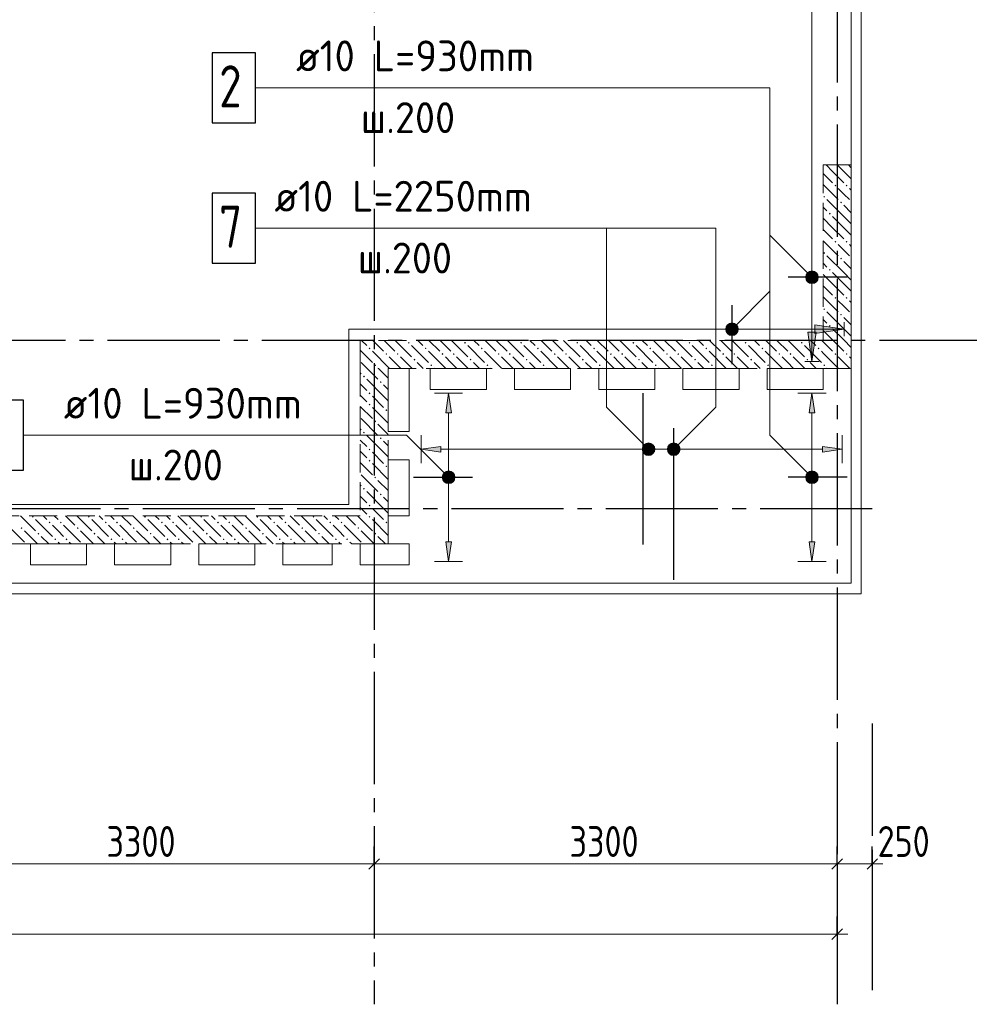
# Model space of a CAD drawing. Header units: millimetres. Extents: x 0 to 43617, y 0 to 59400.
# Tile 13 of 45: x 27148 to 33915, y 7100 to 14115. Entities that reach past the tile are written whole.
import ezdxf

# ---------------------------------------------------------------- set-up
doc = ezdxf.new("R2010")
doc.units = ezdxf.units.MM
doc.linetypes.add('______2', pattern=[270, 200, -70])
doc.linetypes.add('______5', pattern=[1100, 800, -100, 100, -100])
for name, color, linetype, lineweight in [('Standard', 7, 'Continuous', 25), ('Обрамление П-обр. равн.', 7, 'Continuous', 25), ('Оси', 40, '______5', 18), ('Позиционная метка линия выноска', 7, 'Continuous', 13), ('Позиционная метка номер позиции', 7, 'Continuous', 13)]:
    doc.layers.add(name, color=color, linetype=linetype, lineweight=lineweight)
doc.layers.add('ЖБ Перекрытие верхний уровень', color=7, linetype='Continuous', lineweight=25, true_color=0xe0e0ff)
doc.layers.add('ЖБ Стена верхний уровень', color=7, linetype='Continuous', lineweight=25, true_color=0x006e00)
doc.styles.add('GOST 2.304-81', font='txt')
doc.styles.add('ISOCPEUR', font='txt')

msp = doc.modelspace()

# ---------------------------------------------------------------- hatches: boundary and pattern name
at = {"layer": 'ЖБ Стена верхний уровень', "linetype": 'Continuous', "lineweight": 18, "transparency": 33554687}
for points in [[(32954.4, 12933.1), (32960.9, 12939.6), (32967.4, 12933.1), (32960.9, 12926.6)], [(33034.4, 12933.1), (33040.9, 12939.6), (33047.4, 12933.1), (33040.9, 12926.6)], [(32874.5, 12853.1), (32881, 12859.6), (32887.5, 12853.1), (32881, 12846.6)], [(32994.5, 12813.1), (33001, 12819.6), (33007.5, 12813.1), (33001, 12806.6)], [(32914.5, 12733.1), (32921, 12739.6), (32927.4, 12733.1), (32921, 12726.6)], [(32954.4, 12533.1), (32960.9, 12539.6), (32967.4, 12533.1), (32960.9, 12526.6)], [(33034.4, 12533.1), (33040.9, 12539.6), (33047.4, 12533.1), (33040.9, 12526.6)], [(32874.5, 12453.1), (32881, 12459.6), (32887.5, 12453.1), (32881, 12446.6)], [(32994.5, 12413.1), (33001, 12419.6), (33007.5, 12413.1), (33001, 12406.6)], [(32914.5, 12333.1), (32921, 12339.6), (32927.4, 12333.1), (32921, 12326.6)], [(32954.4, 12133.1), (32960.9, 12139.6), (32967.4, 12133.1), (32960.9, 12126.6)], [(33034.4, 12133.1), (33040.9, 12139.6), (33047.4, 12133.1), (33040.9, 12126.6)], [(32874.5, 12053.1), (32881, 12059.6), (32887.5, 12053.1), (32881, 12046.6)], [(32994.5, 12013.1), (33001, 12019.6), (33007.5, 12013.1), (33001, 12006.6)], [(32914.5, 11933.1), (32921, 11939.6), (32927.4, 11933.1), (32921, 11926.6)], [(29914.5, 11813.1), (29921, 11819.6), (29927.4, 11813.1), (29921, 11806.6)], [(30314.5, 11813.1), (30321, 11819.6), (30327.4, 11813.1), (30321, 11806.6)], [(30714.5, 11813.1), (30721, 11819.6), (30727.4, 11813.1), (30721, 11806.6)], [(31114.5, 11813.1), (31121, 11819.6), (31127.4, 11813.1), (31121, 11806.6)], [(31514.5, 11813.1), (31521, 11819.6), (31527.4, 11813.1), (31521, 11806.6)], [(31914.5, 11813.1), (31921, 11819.6), (31927.4, 11813.1), (31921, 11806.6)], [(32314.5, 11813.1), (32321, 11819.6), (32327.4, 11813.1), (32321, 11806.6)], [(32714.5, 11813.1), (32721, 11819.6), (32727.4, 11813.1), (32721, 11806.6)], [(29634.5, 11773.1), (29640.9, 11779.6), (29647.4, 11773.1), (29640.9, 11766.6)], [(29754.4, 11733.1), (29760.9, 11739.6), (29767.4, 11733.1), (29760.9, 11726.6)], [(29834.5, 11733.1), (29840.9, 11739.6), (29847.4, 11733.1), (29840.9, 11726.6)], [(30034.5, 11773.1), (30040.9, 11779.6), (30047.4, 11773.1), (30040.9, 11766.6)], [(30154.4, 11733.1), (30160.9, 11739.6), (30167.4, 11733.1), (30160.9, 11726.6)], [(30234.5, 11733.1), (30240.9, 11739.6), (30247.4, 11733.1), (30240.9, 11726.6)], [(30434.5, 11773.1), (30440.9, 11779.6), (30447.4, 11773.1), (30440.9, 11766.6)], [(30554.4, 11733.1), (30560.9, 11739.6), (30567.4, 11733.1), (30560.9, 11726.6)], [(30634.5, 11733.1), (30640.9, 11739.6), (30647.4, 11733.1), (30640.9, 11726.6)], [(30834.5, 11773.1), (30840.9, 11779.6), (30847.4, 11773.1), (30840.9, 11766.6)], [(30954.4, 11733.1), (30960.9, 11739.6), (30967.4, 11733.1), (30960.9, 11726.6)], [(31034.5, 11733.1), (31040.9, 11739.6), (31047.4, 11733.1), (31040.9, 11726.6)], [(31234.5, 11773.1), (31240.9, 11779.6), (31247.4, 11773.1), (31240.9, 11766.6)], [(31354.4, 11733.1), (31360.9, 11739.6), (31367.4, 11733.1), (31360.9, 11726.6)], [(31434.5, 11733.1), (31440.9, 11739.6), (31447.4, 11733.1), (31440.9, 11726.6)], [(31634.5, 11773.1), (31640.9, 11779.6), (31647.4, 11773.1), (31640.9, 11766.6)], [(31754.4, 11733.1), (31760.9, 11739.6), (31767.4, 11733.1), (31760.9, 11726.6)], [(31834.5, 11733.1), (31840.9, 11739.6), (31847.4, 11733.1), (31840.9, 11726.6)], [(32034.5, 11773.1), (32040.9, 11779.6), (32047.4, 11773.1), (32040.9, 11766.6)], [(32154.4, 11733.1), (32160.9, 11739.6), (32167.4, 11733.1), (32160.9, 11726.6)], [(32234.5, 11733.1), (32240.9, 11739.6), (32247.4, 11733.1), (32240.9, 11726.6)], [(32434.5, 11773.1), (32440.9, 11779.6), (32447.4, 11773.1), (32440.9, 11766.6)], [(32554.4, 11733.1), (32560.9, 11739.6), (32567.4, 11733.1), (32560.9, 11726.6)], [(32634.5, 11733.1), (32640.9, 11739.6), (32647.4, 11733.1), (32640.9, 11726.6)], [(32834.4, 11773.1), (32840.9, 11779.6), (32847.4, 11773.1), (32840.9, 11766.6)], [(32954.4, 11733.1), (32960.9, 11739.6), (32967.4, 11733.1), (32960.9, 11726.6)], [(33034.4, 11733.1), (33040.9, 11739.6), (33047.4, 11733.1), (33040.9, 11726.6)], [(29674.5, 11653.1), (29681, 11659.6), (29687.5, 11653.1), (29681, 11646.6)], [(29954.4, 11693.1), (29960.9, 11699.6), (29967.4, 11693.1), (29960.9, 11686.6)], [(30074.5, 11653.1), (30081, 11659.6), (30087.5, 11653.1), (30081, 11646.6)], [(30354.4, 11693.1), (30360.9, 11699.6), (30367.4, 11693.1), (30360.9, 11686.6)], [(30474.5, 11653.1), (30481, 11659.6), (30487.5, 11653.1), (30481, 11646.6)], [(30754.4, 11693.1), (30760.9, 11699.6), (30767.4, 11693.1), (30760.9, 11686.6)], [(30874.5, 11653.1), (30881, 11659.6), (30887.5, 11653.1), (30881, 11646.6)], [(31154.4, 11693.1), (31160.9, 11699.6), (31167.4, 11693.1), (31160.9, 11686.6)], [(31274.5, 11653.1), (31281, 11659.6), (31287.5, 11653.1), (31281, 11646.6)], [(31554.4, 11693.1), (31560.9, 11699.6), (31567.4, 11693.1), (31560.9, 11686.6)], [(31674.5, 11653.1), (31681, 11659.6), (31687.5, 11653.1), (31681, 11646.6)], [(31954.4, 11693.1), (31960.9, 11699.6), (31967.4, 11693.1), (31960.9, 11686.6)], [(32074.5, 11653.1), (32081, 11659.6), (32087.5, 11653.1), (32081, 11646.6)], [(32354.4, 11693.1), (32360.9, 11699.6), (32367.4, 11693.1), (32360.9, 11686.6)], [(32474.5, 11653.1), (32481, 11659.6), (32487.5, 11653.1), (32481, 11646.6)], [(32754.4, 11693.1), (32760.9, 11699.6), (32767.4, 11693.1), (32760.9, 11686.6)], [(32874.5, 11653.1), (32881, 11659.6), (32887.5, 11653.1), (32881, 11646.6)], [(29594.5, 11573.1), (29601, 11579.6), (29607.5, 11573.1), (29601, 11566.6)], [(29714.5, 11533.1), (29721, 11539.6), (29727.4, 11533.1), (29721, 11526.6)], [(29634.5, 11453.1), (29640.9, 11459.6), (29647.4, 11453.1), (29640.9, 11446.6)], [(29634.5, 11373.1), (29640.9, 11379.6), (29647.4, 11373.1), (29640.9, 11366.6)], [(29754.4, 11333.1), (29760.9, 11339.6), (29767.4, 11333.1), (29760.9, 11326.6)], [(29674.5, 11253.1), (29681, 11259.6), (29687.5, 11253.1), (29681, 11246.6)], [(29594.5, 11173.1), (29601, 11179.6), (29607.5, 11173.1), (29601, 11166.6)], [(29714.5, 11133.1), (29721, 11139.6), (29727.4, 11133.1), (29721, 11126.6)], [(29634.5, 11053.1), (29640.9, 11059.6), (29647.4, 11053.1), (29640.9, 11046.6)], [(29634.5, 10973.1), (29640.9, 10979.6), (29647.4, 10973.1), (29640.9, 10966.6)], [(29754.4, 10933.1), (29760.9, 10939.6), (29767.4, 10933.1), (29760.9, 10926.6)], [(29674.5, 10853.1), (29681, 10859.6), (29687.5, 10853.1), (29681, 10846.6)], [(29594.5, 10773.1), (29601, 10779.6), (29607.5, 10773.1), (29601, 10766.6)], [(29714.5, 10733.1), (29721, 10739.6), (29727.4, 10733.1), (29721, 10726.6)], [(29634.5, 10653.1), (29640.9, 10659.6), (29647.4, 10653.1), (29640.9, 10646.6)], [(27234.5, 10573.1), (27240.9, 10579.6), (27247.4, 10573.1), (27240.9, 10566.6)], [(27354.4, 10533.1), (27360.9, 10539.6), (27367.4, 10533.1), (27360.9, 10526.6)], [(27434.5, 10533.1), (27440.9, 10539.6), (27447.4, 10533.1), (27440.9, 10526.6)], [(27634.5, 10573.1), (27640.9, 10579.6), (27647.4, 10573.1), (27640.9, 10566.6)], [(27754.4, 10533.1), (27760.9, 10539.6), (27767.4, 10533.1), (27760.9, 10526.6)], [(27834.5, 10533.1), (27840.9, 10539.6), (27847.4, 10533.1), (27840.9, 10526.6)], [(28034.5, 10573.1), (28040.9, 10579.6), (28047.4, 10573.1), (28040.9, 10566.6)], [(28154.4, 10533.1), (28160.9, 10539.6), (28167.4, 10533.1), (28160.9, 10526.6)], [(28234.5, 10533.1), (28240.9, 10539.6), (28247.4, 10533.1), (28240.9, 10526.6)], [(28434.5, 10573.1), (28440.9, 10579.6), (28447.4, 10573.1), (28440.9, 10566.6)], [(28554.4, 10533.1), (28560.9, 10539.6), (28567.4, 10533.1), (28560.9, 10526.6)], [(28634.5, 10533.1), (28640.9, 10539.6), (28647.4, 10533.1), (28640.9, 10526.6)], [(28834.5, 10573.1), (28840.9, 10579.6), (28847.4, 10573.1), (28840.9, 10566.6)], [(28954.4, 10533.1), (28960.9, 10539.6), (28967.4, 10533.1), (28960.9, 10526.6)], [(29034.5, 10533.1), (29040.9, 10539.6), (29047.4, 10533.1), (29040.9, 10526.6)], [(29234.5, 10573.1), (29240.9, 10579.6), (29247.4, 10573.1), (29240.9, 10566.6)], [(29354.4, 10533.1), (29360.9, 10539.6), (29367.4, 10533.1), (29360.9, 10526.6)], [(29434.5, 10533.1), (29440.9, 10539.6), (29447.4, 10533.1), (29440.9, 10526.6)], [(29634.5, 10573.1), (29640.9, 10579.6), (29647.4, 10573.1), (29640.9, 10566.6)], [(29754.4, 10533.1), (29760.9, 10539.6), (29767.4, 10533.1), (29760.9, 10526.6)], [(27154.4, 10493.1), (27160.9, 10499.6), (27167.4, 10493.1), (27160.9, 10486.6)], [(27274.5, 10453.1), (27281, 10459.6), (27287.5, 10453.1), (27281, 10446.6)], [(27554.4, 10493.1), (27560.9, 10499.6), (27567.4, 10493.1), (27560.9, 10486.6)], [(27674.5, 10453.1), (27681, 10459.6), (27687.5, 10453.1), (27681, 10446.6)], [(27954.4, 10493.1), (27960.9, 10499.6), (27967.4, 10493.1), (27960.9, 10486.6)], [(28074.5, 10453.1), (28081, 10459.6), (28087.5, 10453.1), (28081, 10446.6)], [(28354.4, 10493.1), (28360.9, 10499.6), (28367.4, 10493.1), (28360.9, 10486.6)], [(28474.5, 10453.1), (28481, 10459.6), (28487.5, 10453.1), (28481, 10446.6)], [(28754.4, 10493.1), (28760.9, 10499.6), (28767.4, 10493.1), (28760.9, 10486.6)], [(28874.5, 10453.1), (28881, 10459.6), (28887.5, 10453.1), (28881, 10446.6)], [(29154.4, 10493.1), (29160.9, 10499.6), (29167.4, 10493.1), (29160.9, 10486.6)], [(29274.5, 10453.1), (29281, 10459.6), (29287.5, 10453.1), (29281, 10446.6)], [(29554.4, 10493.1), (29560.9, 10499.6), (29567.4, 10493.1), (29560.9, 10486.6)], [(29674.5, 10453.1), (29681, 10459.6), (29687.5, 10453.1), (29681, 10446.6)], [(27394.5, 10413.1), (27401, 10419.6), (27407.5, 10413.1), (27401, 10406.6)], [(27474.5, 10413.1), (27481, 10419.6), (27487.5, 10413.1), (27481, 10406.6)], [(27794.5, 10413.1), (27801, 10419.6), (27807.5, 10413.1), (27801, 10406.6)], [(27874.5, 10413.1), (27881, 10419.6), (27887.5, 10413.1), (27881, 10406.6)], [(28194.5, 10413.1), (28201, 10419.6), (28207.5, 10413.1), (28201, 10406.6)], [(28274.5, 10413.1), (28281, 10419.6), (28287.5, 10413.1), (28281, 10406.6)], [(28594.5, 10413.1), (28601, 10419.6), (28607.5, 10413.1), (28601, 10406.6)], [(28674.5, 10413.1), (28681, 10419.6), (28687.5, 10413.1), (28681, 10406.6)], [(28994.5, 10413.1), (29001, 10419.6), (29007.5, 10413.1), (29001, 10406.6)], [(29074.5, 10413.1), (29081, 10419.6), (29087.5, 10413.1), (29081, 10406.6)], [(29394.5, 10413.1), (29401, 10419.6), (29407.5, 10413.1), (29401, 10406.6)], [(29474.5, 10413.1), (29481, 10419.6), (29487.5, 10413.1), (29481, 10406.6)]]:
    msp.add_hatch(color=7, dxfattribs=at).paths.add_polyline_path(points, flags=16)
at = {"layer": 'Обрамление П-обр. равн.', "linetype": 'Continuous', "lineweight": 13, "transparency": 33554687}
for points in [[(30224, 11315), (30204, 11455), (30184, 11315)], [(32814, 11315), (32794, 11455), (32774, 11315)], [(31770.3, 11077.5), (31786.5, 11016.3), (31786.5, 11093.7)], [(31786.5, 11093.7), (31809, 11010), (31809, 11100)], [(31786.5, 11093.7), (31786.5, 11016.3), (31809, 11010)], [(31809, 11100), (31809, 11010), (31831.5, 11016.3)], [(31809, 11100), (31831.5, 11016.3), (31831.5, 11093.7)], [(31831.5, 11093.7), (31831.5, 11016.3), (31847.7, 11032.5)], [(31831.5, 11093.7), (31847.7, 11032.5), (31847.7, 11077.5)], [(31770.3, 11032.5), (31770.3, 11077.5), (31764, 11055)], [(31770.3, 11077.5), (31770.3, 11032.5), (31786.5, 11016.3)], [(31847.7, 11077.5), (31847.7, 11032.5), (31854, 11055)], [(32869, 11035), (33009, 11055), (32869, 11075)], [(30159, 10855), (30249, 10855), (30242.7, 10877.5)], [(30159, 10855), (30242.7, 10877.5), (30165.3, 10877.5)], [(30165.3, 10877.5), (30242.7, 10877.5), (30226.5, 10893.7)], [(30165.3, 10877.5), (30226.5, 10893.7), (30181.5, 10893.7)], [(30181.5, 10893.7), (30226.5, 10893.7), (30204, 10900)], [(32749, 10855), (32839, 10855), (32832.7, 10877.5)], [(32749, 10855), (32832.7, 10877.5), (32755.3, 10877.5)], [(32755.3, 10877.5), (32832.7, 10877.5), (32816.5, 10893.7)], [(32755.3, 10877.5), (32816.5, 10893.7), (32771.5, 10893.7)], [(32771.5, 10893.7), (32816.5, 10893.7), (32794, 10900)], [(30165.3, 10832.5), (30249, 10855), (30159, 10855)], [(30165.3, 10832.5), (30242.7, 10832.5), (30249, 10855)], [(30181.5, 10816.3), (30242.7, 10832.5), (30165.3, 10832.5)], [(30181.5, 10816.3), (30226.5, 10816.3), (30242.7, 10832.5)], [(30226.5, 10816.3), (30181.5, 10816.3), (30204, 10810)], [(32755.3, 10832.5), (32839, 10855), (32749, 10855)], [(32755.3, 10832.5), (32832.7, 10832.5), (32839, 10855)], [(32771.5, 10816.3), (32832.7, 10832.5), (32755.3, 10832.5)], [(32771.5, 10816.3), (32816.5, 10816.3), (32832.7, 10832.5)], [(32816.5, 10816.3), (32771.5, 10816.3), (32794, 10810)]]:
    msp.add_hatch(color=7, dxfattribs=at).paths.add_polyline_path(points)
for points in [[(30149, 11035), (30009, 11055), (30149, 11075)], [(30224, 10395), (30204, 10255), (30184, 10395)], [(32814, 10395), (32794, 10255), (32774, 10395)]]:
    msp.add_hatch(color=7, dxfattribs=at).paths.add_polyline_path(points, flags=16)
at = {"layer": 'Позиционная метка линия выноска', "linetype": 'Continuous', "lineweight": 13, "transparency": 33554687}
msp.add_hatch(color=7, dxfattribs=at).paths.add_polyline_path([(32814, 11880), (33024, 11910), (32814, 11940)])
msp.add_hatch(color=7, dxfattribs=at).paths.add_polyline_path([(32824, 11890), (32794, 11680), (32764, 11890)], flags=16)
at = {"layer": 'Позиционная метка номер позиции', "linetype": 'Continuous', "lineweight": 13, "transparency": 33554687}
for points in [[(32762.2, 12248.2), (32805.5, 12323.3), (32750.7, 12268.5)], [(32750.7, 12268.5), (32805.5, 12323.3), (32782.5, 12323.3)], [(32750.7, 12268.5), (32782.5, 12323.3), (32750.7, 12291.5)], [(32750.7, 12291.5), (32782.5, 12323.3), (32762.2, 12311.8)], [(32762.2, 12248.2), (32825.8, 12311.8), (32805.5, 12323.3)], [(32782.5, 12236.7), (32825.8, 12311.8), (32762.2, 12248.2)], [(32782.5, 12236.7), (32837.3, 12291.5), (32825.8, 12311.8)], [(32805.5, 12236.7), (32837.3, 12291.5), (32782.5, 12236.7)], [(32805.5, 12236.7), (32837.3, 12268.5), (32837.3, 12291.5)], [(32837.3, 12268.5), (32805.5, 12236.7), (32825.8, 12248.2)], [(32180.7, 11921.4), (32255.8, 11878.2), (32192.2, 11941.8)], [(32192.2, 11941.8), (32267.3, 11898.5), (32212.5, 11953.3)], [(32192.2, 11941.8), (32255.8, 11878.2), (32267.3, 11898.5)], [(32212.5, 11953.3), (32267.3, 11898.5), (32267.3, 11921.4)], [(32212.5, 11953.3), (32267.3, 11921.4), (32235.4, 11953.3)], [(32235.4, 11953.3), (32267.3, 11921.4), (32255.8, 11941.8)], [(32180.7, 11898.5), (32235.4, 11866.7), (32180.7, 11921.4)], [(32180.7, 11921.4), (32235.4, 11866.7), (32255.8, 11878.2)], [(32212.5, 11866.7), (32180.7, 11898.5), (32192.2, 11878.2)], [(32180.7, 11898.5), (32212.5, 11866.7), (32235.4, 11866.7)], [(31597.2, 11023.2), (31640.4, 11098.3), (31585.7, 11043.5)], [(31585.7, 11043.5), (31640.4, 11098.3), (31617.5, 11098.3)], [(31585.7, 11043.5), (31617.5, 11098.3), (31585.7, 11066.5)], [(31585.7, 11066.5), (31617.5, 11098.3), (31597.2, 11086.8)], [(31597.2, 11023.2), (31660.8, 11086.8), (31640.4, 11098.3)], [(31617.5, 11011.7), (31660.8, 11086.8), (31597.2, 11023.2)], [(31617.5, 11011.7), (31672.3, 11066.5), (31660.8, 11086.8)], [(31765.7, 11066.5), (31840.8, 11023.2), (31777.2, 11086.8)], [(31777.2, 11086.8), (31852.3, 11043.5), (31797.5, 11098.3)], [(31777.2, 11086.8), (31840.8, 11023.2), (31852.3, 11043.5)], [(31797.5, 11098.3), (31852.3, 11043.5), (31852.3, 11066.5)], [(31797.5, 11098.3), (31852.3, 11066.5), (31820.5, 11098.3)], [(31820.5, 11098.3), (31852.3, 11066.5), (31840.8, 11086.8)], [(31640.4, 11011.7), (31672.3, 11066.5), (31617.5, 11011.7)], [(31640.4, 11011.7), (31672.3, 11043.5), (31672.3, 11066.5)], [(31672.3, 11043.5), (31640.4, 11011.7), (31660.8, 11023.2)], [(31765.7, 11043.5), (31820.5, 11011.7), (31765.7, 11066.5)], [(31765.7, 11066.5), (31820.5, 11011.7), (31840.8, 11023.2)], [(31797.5, 11011.7), (31765.7, 11043.5), (31777.2, 11023.2)], [(31765.7, 11043.5), (31797.5, 11011.7), (31820.5, 11011.7)], [(30172.2, 10823.2), (30215.5, 10898.3), (30160.7, 10843.5)], [(30160.7, 10843.5), (30215.5, 10898.3), (30192.5, 10898.3)], [(30160.7, 10843.5), (30192.5, 10898.3), (30160.7, 10866.5)], [(30160.7, 10866.5), (30192.5, 10898.3), (30172.2, 10886.8)], [(30172.2, 10823.2), (30235.8, 10886.8), (30215.5, 10898.3)], [(30192.5, 10811.7), (30235.8, 10886.8), (30172.2, 10823.2)], [(30192.5, 10811.7), (30247.3, 10866.5), (30235.8, 10886.8)], [(32762.2, 10823.2), (32805.5, 10898.3), (32750.7, 10843.5)], [(32750.7, 10843.5), (32805.5, 10898.3), (32782.5, 10898.3)], [(32750.7, 10843.5), (32782.5, 10898.3), (32750.7, 10866.5)], [(32750.7, 10866.5), (32782.5, 10898.3), (32762.2, 10886.8)], [(32762.2, 10823.2), (32825.8, 10886.8), (32805.5, 10898.3)], [(32782.5, 10811.7), (32825.8, 10886.8), (32762.2, 10823.2)], [(32782.5, 10811.7), (32837.3, 10866.5), (32825.8, 10886.8)], [(30215.5, 10811.7), (30247.3, 10866.5), (30192.5, 10811.7)], [(30215.5, 10811.7), (30247.3, 10843.5), (30247.3, 10866.5)], [(30247.3, 10843.5), (30215.5, 10811.7), (30235.8, 10823.2)], [(32805.5, 10811.7), (32837.3, 10866.5), (32782.5, 10811.7)], [(32805.5, 10811.7), (32837.3, 10843.5), (32837.3, 10866.5)], [(32837.3, 10843.5), (32805.5, 10811.7), (32825.8, 10823.2)]]:
    msp.add_hatch(color=7, dxfattribs=at).paths.add_polyline_path(points)

# ---------------------------------------------------------------- linework, layer by layer
at = {"layer": 'Standard', "color": 251, "linetype": 'Continuous', "lineweight": -3, "true_color": 0x656565, "transparency": 33554687}
for p, q in [((29674, 8100), (29674, 8225)), ((32974, 8100), (32974, 8225)), ((33224, 8100), (33224, 8225)), ((29674, 8100), (29674, 7975)), ((29674, 8100), (29674, 7647.8)), ((32974, 8100), (32974, 7975)), ((32974, 8100), (32974, 7647.8)), ((33224, 8100), (33224, 7975)), ((33224, 8100), (33224, 7647.8)), ((32974, 7600), (32974, 7725)), ((32974, 7600), (32974, 7475)), ((32974, 7600), (32974, 7600))]:
    msp.add_line(p, q, dxfattribs=at)
at = {"layer": 'Standard', "color": 7, "linetype": 'Continuous', "lineweight": 13, "transparency": 33554687}
for p, q in [((26374, 8100), (29674, 8100)), ((29674, 8100), (32974, 8100)), ((32974, 8100), (33224, 8100)), ((33224, 8100), (33299, 8100)), ((32974, 7600), (7924, 7600)), ((32974, 7600), (33049, 7600))]:
    msp.add_line(p, q, dxfattribs=at)
at = {"layer": 'Standard', "color": 7, "linetype": 'Continuous', "lineweight": 25, "transparency": 33554687}
for p, q in [((29636.5, 8062.5), (29711.5, 8137.5)), ((32936.5, 8062.5), (33011.5, 8137.5)), ((33186.5, 8062.5), (33261.5, 8137.5)), ((33011.5, 7637.5), (32936.5, 7562.5))]:
    msp.add_line(p, q, dxfattribs=at)
at = {"layer": 'Standard', "color": 254, "linetype": 'Continuous', "lineweight": 13, "true_color": 0xc4c4ff, "transparency": 33554687}
msp.add_lwpolyline([(7319, 10025), (33145, 10025), (33145, 57291), (7319, 57291), (7319, 10025)], dxfattribs=at)
at = {"layer": 'ЖБ Перекрытие верхний уровень', "color": 7, "linetype": 'Continuous', "lineweight": 18, "transparency": 33554687}
for p, q in [((33074, 10100), (33074, 25060)), ((29774, 11630), (29924, 11630)), ((29774, 11180), (29774, 11630)), ((29924, 11630), (29924, 11180)), ((30074, 11480), (30074, 11630)), ((30074, 11630), (30474, 11630)), ((30474, 11630), (30474, 11480)), ((30674, 11480), (30674, 11630)), ((30674, 11630), (31074, 11630)), ((31074, 11630), (31074, 11480)), ((31274, 11480), (31274, 11630)), ((31274, 11630), (31674, 11630)), ((31674, 11630), (31674, 11480)), ((31874, 11480), (31874, 11630)), ((31874, 11630), (32274, 11630)), ((32274, 11630), (32274, 11480)), ((32474, 11630), (32874, 11630)), ((32474, 11480), (32474, 11630)), ((32874, 11630), (32874, 11480)), ((30474, 11480), (30074, 11480)), ((31074, 11480), (30674, 11480)), ((31674, 11480), (31274, 11480)), ((32274, 11480), (31874, 11480)), ((32874, 11480), (32474, 11480)), ((29924, 11180), (29774, 11180)), ((29774, 10580), (29774, 10980)), ((29774, 10980), (29924, 10980)), ((29924, 10980), (29924, 10580)), ((29924, 10580), (29774, 10580)), ((27224, 10230), (27224, 10380)), ((27224, 10380), (27624, 10380)), ((27624, 10380), (27624, 10230)), ((27824, 10230), (27824, 10380)), ((27824, 10380), (28224, 10380)), ((28224, 10380), (28224, 10230)), ((28424, 10230), (28424, 10380)), ((28424, 10380), (28824, 10380)), ((28824, 10380), (28824, 10230)), ((29024, 10230), (29024, 10380)), ((29024, 10380), (29374, 10380)), ((29374, 10380), (29374, 10230)), ((29574, 10230), (29574, 10380)), ((29574, 10380), (29924, 10380)), ((29924, 10380), (29924, 10230)), ((27624, 10230), (27224, 10230)), ((28224, 10230), (27824, 10230)), ((28824, 10230), (28424, 10230)), ((29374, 10230), (29024, 10230)), ((29924, 10230), (29574, 10230)), ((18093.6, 10100), (33074, 10100))]:
    msp.add_line(p, q, dxfattribs=at)
at = {"layer": 'ЖБ Стена верхний уровень', "color": 251, "linetype": '______2', "lineweight": 13, "true_color": 0x656565, "transparency": 33554687}
for p, q in [((32874, 13080), (32874, 11830)), ((33074, 13080), (32874, 13080)), ((33074, 11630), (33074, 13080)), ((32874, 11830), (29574, 11830)), ((29574, 11830), (29574, 11630)), ((29574, 11630), (29574, 10580)), ((29774, 11630), (32874, 11630)), ((29774, 10380), (29774, 11630)), ((32874, 11630), (33074, 11630)), ((29574, 10580), (26474, 10580)), ((26274, 10380), (29574, 10380)), ((29574, 10380), (29774, 10380))]:
    msp.add_line(p, q, dxfattribs=at)
at = {"layer": 'ЖБ Стена верхний уровень', "color": 9, "linetype": 'Continuous', "lineweight": 18, "true_color": 0xc7c7c7, "transparency": 33554687}
for p, q in [((32940.9, 13033.1), (32894.1, 13080)), ((32974.1, 13080), (33021, 13033.1)), ((33054.1, 13080), (33074, 13060.1)), ((32874, 13020.1), (32940.9, 12953.1)), ((32940.9, 13033.1), (33021, 12953.1)), ((33021, 13033.1), (33074, 12980.1)), ((32874, 12940.1), (32981, 12833.1)), ((33021, 12873.1), (32981, 12913.1)), ((33060.9, 12913.1), (33074, 12900.1)), ((33060.9, 12833.1), (33021, 12873.1)), ((32874, 12780.1), (32901, 12753.1)), ((33021, 12713.1), (32901, 12833.1)), ((33021, 12793.1), (33074, 12740.1)), ((32940.9, 12633.1), (32874, 12700.1)), ((32940.9, 12713.1), (33021, 12633.1)), ((33021, 12713.1), (33074, 12660.1)), ((32940.9, 12633.1), (33021, 12553.1)), ((33021, 12633.1), (33074, 12580.1)), ((32874, 12620.1), (32940.9, 12553.1)), ((32874, 12540.1), (32981, 12433.1)), ((33021, 12473.1), (32981, 12513.1)), ((33060.9, 12513.1), (33074, 12500.1)), ((33021, 12313.1), (32901, 12433.1)), ((33060.9, 12433.1), (33021, 12473.1)), ((32874, 12380.1), (32901, 12353.1)), ((33021, 12393.1), (33074, 12340.1)), ((32940.9, 12233.1), (32874, 12300.1)), ((32940.9, 12313.1), (33021, 12233.1)), ((33021, 12313.1), (33074, 12260.1)), ((32874, 12220.1), (32940.9, 12153.1)), ((32940.9, 12233.1), (33021, 12153.1)), ((33021, 12233.1), (33074, 12180.1)), ((32874, 12140.1), (32981, 12033.1)), ((33021, 12073.1), (32981, 12113.1)), ((33060.9, 12033.1), (33021, 12073.1)), ((33060.9, 12113.1), (33074, 12100.1)), ((33021, 11913.1), (32901, 12033.1)), ((32874, 11980.1), (32901, 11953.1)), ((33021, 11993.1), (33074, 11940.1)), ((32940.9, 11833.1), (32874, 11900.1)), ((32940.9, 11913.1), (33021, 11833.1)), ((33021, 11913.1), (33074, 11860.1)), ((29621, 11793.1), (29584.1, 11830)), ((29664.1, 11830), (29740.9, 11753.1)), ((29744.1, 11830), (29821, 11753.1)), ((29824.1, 11830), (29940.9, 11713.1)), ((29940.9, 11793.1), (30060.9, 11673.1)), ((30021, 11793.1), (29984.1, 11830)), ((30064.1, 11830), (30140.9, 11753.1)), ((30144.1, 11830), (30221, 11753.1)), ((30224.1, 11830), (30340.9, 11713.1)), ((30340.9, 11793.1), (30460.9, 11673.1)), ((30421, 11793.1), (30384.1, 11830)), ((30464.1, 11830), (30540.9, 11753.1)), ((30544.1, 11830), (30621, 11753.1)), ((30624.1, 11830), (30740.9, 11713.1)), ((30740.9, 11793.1), (30860.9, 11673.1)), ((30821, 11793.1), (30784.1, 11830)), ((30864.1, 11830), (30940.9, 11753.1)), ((30944.1, 11830), (31021, 11753.1)), ((31024.1, 11830), (31140.9, 11713.1)), ((31140.9, 11793.1), (31260.9, 11673.1)), ((31221, 11793.1), (31184.1, 11830)), ((31264.1, 11830), (31340.9, 11753.1)), ((31344.1, 11830), (31421, 11753.1)), ((31424.1, 11830), (31540.9, 11713.1)), ((31540.9, 11793.1), (31660.9, 11673.1)), ((31621, 11793.1), (31584.1, 11830)), ((31664.1, 11830), (31740.9, 11753.1)), ((31744.1, 11830), (31821, 11753.1)), ((31824.1, 11830), (31940.9, 11713.1)), ((31940.9, 11793.1), (32060.9, 11673.1)), ((32021, 11793.1), (31984.1, 11830)), ((32064.1, 11830), (32140.9, 11753.1)), ((32144.1, 11830), (32221, 11753.1)), ((32224.1, 11830), (32340.9, 11713.1)), ((32340.9, 11793.1), (32460.9, 11673.1)), ((32421, 11793.1), (32384.1, 11830)), ((32464.1, 11830), (32540.9, 11753.1)), ((32544.1, 11830), (32621, 11753.1)), ((32624.1, 11830), (32740.9, 11713.1)), ((32740.9, 11793.1), (32860.9, 11673.1)), ((32821, 11793.1), (32784.1, 11830)), ((32864.1, 11830), (32874, 11820.1)), ((32874, 11820.1), (32940.9, 11753.1)), ((32940.9, 11833.1), (33021, 11753.1)), ((33021, 11833.1), (33074, 11780.1)), ((29574, 11760.1), (29660.9, 11673.1)), ((29660.9, 11753.1), (29781, 11633.1)), ((30060.9, 11753.1), (30181, 11633.1)), ((30460.9, 11753.1), (30581, 11633.1)), ((30860.9, 11753.1), (30981, 11633.1)), ((31260.9, 11753.1), (31381, 11633.1)), ((31660.9, 11753.1), (31781, 11633.1)), ((32060.9, 11753.1), (32181, 11633.1)), ((32460.9, 11753.1), (32581, 11633.1)), ((32860.9, 11753.1), (32874, 11740.1)), ((32874, 11740.1), (32981, 11633.1)), ((29581, 11673.1), (29624.1, 11630)), ((29821, 11673.1), (29781, 11713.1)), ((29860.9, 11633.1), (29821, 11673.1)), ((29860.9, 11713.1), (29944.1, 11630)), ((29981, 11673.1), (30024.1, 11630)), ((30221, 11673.1), (30181, 11713.1)), ((30260.9, 11633.1), (30221, 11673.1)), ((30260.9, 11713.1), (30344.1, 11630)), ((30381, 11673.1), (30424.1, 11630)), ((30621, 11673.1), (30581, 11713.1)), ((30660.9, 11633.1), (30621, 11673.1)), ((30660.9, 11713.1), (30744.1, 11630)), ((30781, 11673.1), (30824.1, 11630)), ((31021, 11673.1), (30981, 11713.1)), ((31060.9, 11633.1), (31021, 11673.1)), ((31060.9, 11713.1), (31144.1, 11630)), ((31181, 11673.1), (31224.1, 11630)), ((31421, 11673.1), (31381, 11713.1)), ((31460.9, 11633.1), (31421, 11673.1)), ((31460.9, 11713.1), (31544.1, 11630)), ((31581, 11673.1), (31624.1, 11630)), ((31821, 11673.1), (31781, 11713.1)), ((31860.9, 11633.1), (31821, 11673.1)), ((31860.9, 11713.1), (31944.1, 11630)), ((31981, 11673.1), (32024.1, 11630)), ((32221, 11673.1), (32181, 11713.1)), ((32260.9, 11633.1), (32221, 11673.1)), ((32260.9, 11713.1), (32344.1, 11630)), ((32381, 11673.1), (32424.1, 11630)), ((32621, 11673.1), (32581, 11713.1)), ((32660.9, 11633.1), (32621, 11673.1)), ((32660.9, 11713.1), (32744.1, 11630)), ((32781, 11673.1), (32824.1, 11630)), ((33021, 11673.1), (32981, 11713.1)), ((33060.9, 11633.1), (33021, 11673.1)), ((33060.9, 11713.1), (33074, 11700.1)), ((29574, 11600.1), (29581, 11593.1)), ((29624.1, 11630), (29701, 11553.1)), ((29704.1, 11630), (29701, 11633.1)), ((29774, 11560.1), (29704.1, 11630)), ((30104.1, 11630), (30101, 11633.1)), ((30504.1, 11630), (30501, 11633.1)), ((30904.1, 11630), (30901, 11633.1)), ((31304.1, 11630), (31301, 11633.1)), ((31704.1, 11630), (31701, 11633.1)), ((32104.1, 11630), (32101, 11633.1)), ((32504.1, 11630), (32501, 11633.1)), ((32904.1, 11630), (32901, 11633.1)), ((29574, 11520.1), (29621, 11473.1)), ((29740.9, 11433.1), (29621, 11553.1)), ((29740.9, 11513.1), (29774, 11480.1)), ((29581, 11433.1), (29574, 11440.1)), ((29621, 11393.1), (29581, 11433.1)), ((29660.9, 11433.1), (29740.9, 11353.1)), ((29740.9, 11433.1), (29774, 11400.1)), ((29574, 11360.1), (29660.9, 11273.1)), ((29660.9, 11353.1), (29774, 11240.1)), ((29581, 11273.1), (29701, 11153.1)), ((29774, 11160.1), (29701, 11233.1)), ((29574, 11200.1), (29581, 11193.1)), ((29574, 11120.1), (29621, 11073.1)), ((29740.9, 11033.1), (29621, 11153.1)), ((29740.9, 11113.1), (29774, 11080.1)), ((29581, 11033.1), (29574, 11040.1)), ((29621, 10993.1), (29581, 11033.1)), ((29660.9, 11033.1), (29740.9, 10953.1)), ((29740.9, 11033.1), (29774, 11000.1)), ((29574, 10960.1), (29660.9, 10873.1)), ((29660.9, 10953.1), (29774, 10840.1)), ((29581, 10873.1), (29701, 10753.1)), ((29774, 10760.1), (29701, 10833.1)), ((29574, 10800.1), (29581, 10793.1)), ((29740.9, 10633.1), (29621, 10753.1)), ((29574, 10720.1), (29621, 10673.1)), ((29740.9, 10713.1), (29774, 10680.1)), ((29581, 10633.1), (29574, 10640.1)), ((29621, 10593.1), (29581, 10633.1)), ((29660.9, 10633.1), (29740.9, 10553.1)), ((29740.9, 10633.1), (29774, 10600.1)), ((27154.1, 10580), (27260.9, 10473.1)), ((27260.9, 10553.1), (27381, 10433.1)), ((27314.1, 10580), (27340.9, 10553.1)), ((27394.1, 10580), (27421, 10553.1)), ((27474.1, 10580), (27540.9, 10513.1)), ((27554.1, 10580), (27660.9, 10473.1)), ((27660.9, 10553.1), (27781, 10433.1)), ((27714.1, 10580), (27740.9, 10553.1)), ((27794.1, 10580), (27821, 10553.1)), ((27874.1, 10580), (27940.9, 10513.1)), ((27954.1, 10580), (28060.9, 10473.1)), ((28060.9, 10553.1), (28181, 10433.1)), ((28114.1, 10580), (28140.9, 10553.1)), ((28194.1, 10580), (28221, 10553.1)), ((28274.1, 10580), (28340.9, 10513.1)), ((28354.1, 10580), (28460.9, 10473.1)), ((28460.9, 10553.1), (28581, 10433.1)), ((28514.1, 10580), (28540.9, 10553.1)), ((28594.1, 10580), (28621, 10553.1)), ((28674.1, 10580), (28740.9, 10513.1)), ((28754.1, 10580), (28860.9, 10473.1)), ((28860.9, 10553.1), (28981, 10433.1)), ((28914.1, 10580), (28940.9, 10553.1)), ((28994.1, 10580), (29021, 10553.1)), ((29074.1, 10580), (29140.9, 10513.1)), ((29154.1, 10580), (29260.9, 10473.1)), ((29260.9, 10553.1), (29381, 10433.1)), ((29314.1, 10580), (29340.9, 10553.1)), ((29394.1, 10580), (29421, 10553.1)), ((29474.1, 10580), (29540.9, 10513.1)), ((29554.1, 10580), (29574, 10560.1)), ((29574, 10560.1), (29660.9, 10473.1)), ((29660.9, 10553.1), (29774, 10440.1)), ((27060.9, 10513.1), (27181, 10393.1)), ((27181, 10473.1), (27274.1, 10380)), ((27421, 10473.1), (27381, 10513.1)), ((27460.9, 10433.1), (27421, 10473.1)), ((27460.9, 10513.1), (27581, 10393.1)), ((27581, 10473.1), (27674.1, 10380)), ((27821, 10473.1), (27781, 10513.1)), ((27860.9, 10433.1), (27821, 10473.1)), ((27860.9, 10513.1), (27981, 10393.1)), ((27981, 10473.1), (28074.1, 10380)), ((28221, 10473.1), (28181, 10513.1)), ((28260.9, 10433.1), (28221, 10473.1)), ((28260.9, 10513.1), (28381, 10393.1)), ((28381, 10473.1), (28474.1, 10380)), ((28621, 10473.1), (28581, 10513.1)), ((28660.9, 10433.1), (28621, 10473.1)), ((28660.9, 10513.1), (28781, 10393.1)), ((28781, 10473.1), (28874.1, 10380)), ((29021, 10473.1), (28981, 10513.1)), ((29060.9, 10433.1), (29021, 10473.1)), ((29060.9, 10513.1), (29181, 10393.1)), ((29181, 10473.1), (29274.1, 10380)), ((29421, 10473.1), (29381, 10513.1)), ((29460.9, 10433.1), (29421, 10473.1)), ((29460.9, 10513.1), (29574, 10400.1)), ((29581, 10473.1), (29674.1, 10380)), ((27354.1, 10380), (27301, 10433.1)), ((27421, 10393.1), (27434.1, 10380)), ((27501, 10393.1), (27514.1, 10380)), ((27754.1, 10380), (27701, 10433.1)), ((27821, 10393.1), (27834.1, 10380)), ((27901, 10393.1), (27914.1, 10380)), ((28154.1, 10380), (28101, 10433.1)), ((28221, 10393.1), (28234.1, 10380)), ((28301, 10393.1), (28314.1, 10380)), ((28554.1, 10380), (28501, 10433.1)), ((28621, 10393.1), (28634.1, 10380)), ((28701, 10393.1), (28714.1, 10380)), ((28954.1, 10380), (28901, 10433.1)), ((29021, 10393.1), (29034.1, 10380)), ((29101, 10393.1), (29114.1, 10380)), ((29354.1, 10380), (29301, 10433.1)), ((29421, 10393.1), (29434.1, 10380)), ((29501, 10393.1), (29514.1, 10380)), ((29574, 10400.1), (29581, 10393.1)), ((29754.1, 10380), (29701, 10433.1))]:
    msp.add_line(p, q, dxfattribs=at)
at = {"layer": 'Обрамление П-обр. равн.', "color": 7, "linetype": 'Continuous', "lineweight": 13, "transparency": 33554687}
for p, q in [((28987, 13630), (31029, 13630)), ((28943, 12630), (31029, 12630)), ((27332, 11155), (29374, 11155))]:
    msp.add_line(p, q, dxfattribs=at)
at = {"layer": 'Обрамление П-обр. равн.', "color": 7, "linetype": 'Continuous', "lineweight": 25, "transparency": 33554687}
for p, q in [((33044, 12280), (32624, 12280)), ((32224, 11660), (32224, 12080)), ((31589, 11455), (31589, 10375)), ((31809, 10125), (31809, 11205)), ((29954, 10855), (30374, 10855)), ((33044, 10855), (32624, 10855))]:
    msp.add_line(p, q, dxfattribs=at)
at = {"layer": 'Обрамление П-обр. равн.', "color": 251, "linetype": 'Continuous', "lineweight": 13, "true_color": 0x494949, "transparency": 33554687}
for p, q in [((30204, 11455), (30104, 11455)), ((30204, 11455), (30184, 11315)), ((30224, 11315), (30204, 11455)), ((30204, 11455), (30304, 11455)), ((30204, 11455), (30204, 11455)), ((32794, 11455), (32694, 11455)), ((32794, 11455), (32774, 11315)), ((32814, 11315), (32794, 11455)), ((32794, 11455), (32894, 11455)), ((32794, 11455), (32794, 11455)), ((30184, 11315), (30224, 11315)), ((30204, 10885), (30204, 11315)), ((32774, 11315), (32814, 11315)), ((32794, 10885), (32794, 11315)), ((30009, 11055), (30009, 11155)), ((33009, 11055), (33009, 11155)), ((31809, 11100), (31809, 11100)), ((30009, 11055), (30149, 11075)), ((30149, 11035), (30009, 11055)), ((30009, 11055), (30009, 10955)), ((30009, 11055), (30009, 11055)), ((30149, 11075), (30149, 11035)), ((30149, 11055), (31779, 11055)), ((31839, 11055), (32869, 11055)), ((33009, 11055), (32869, 11075)), ((32869, 11075), (32869, 11035)), ((32869, 11035), (33009, 11055)), ((33009, 11055), (33009, 10955)), ((33009, 11055), (33009, 11055)), ((31809, 11010), (31809, 11010)), ((30159, 10855), (30159, 10855)), ((30204, 10395), (30204, 10825)), ((30249, 10855), (30249, 10855)), ((32749, 10855), (32749, 10855)), ((32794, 10395), (32794, 10825)), ((32839, 10855), (32839, 10855)), ((30204, 10255), (30184, 10395)), ((30184, 10395), (30224, 10395)), ((30224, 10395), (30204, 10255)), ((32794, 10255), (32774, 10395)), ((32774, 10395), (32814, 10395)), ((32814, 10395), (32794, 10255)), ((30204, 10255), (30104, 10255)), ((30204, 10255), (30304, 10255)), ((30204, 10255), (30204, 10255)), ((32794, 10255), (32694, 10255)), ((32794, 10255), (32894, 10255)), ((32794, 10255), (32794, 10255))]:
    msp.add_line(p, q, dxfattribs=at)
at = {"layer": 'Обрамление П-обр. равн.', "color": 7, "linetype": 'Continuous', "lineweight": 25, "transparency": 33554687}
for points in [[(28519, 13380), (28829, 13380), (28829, 13880), (28519, 13880), (28519, 13380)], [(28519, 12380), (28829, 12380), (28829, 12880), (28519, 12880), (28519, 12380)], [(26864, 10905), (27174, 10905), (27174, 11405), (26864, 11405), (26864, 10905)]]:
    msp.add_lwpolyline(points, dxfattribs=at)
at = {"layer": 'Обрамление П-обр. равн.', "color": 251, "linetype": 'Continuous', "lineweight": 13, "true_color": 0x494949, "transparency": 33554687}
for centre in [(31809, 11055), (30204, 10855), (32794, 10855)]:
    msp.add_circle(centre, 45, dxfattribs=at)
at = {"layer": 'Оси', "color": 8, "linetype": '______5', "lineweight": -3, "transparency": 33554687}
for p, q in [((29674, 25968.6), (29674, 7100)), ((32974, 25468.6), (32974, 7100)), ((34074, 11830), (4600, 11830)), ((33224, 10630), (4600, 10630)), ((33224, 9100), (33224, 7100))]:
    msp.add_line(p, q, dxfattribs=at)
at = {"layer": 'Позиционная метка линия выноска', "color": 251, "linetype": 'Continuous', "lineweight": 13, "true_color": 0x494949, "transparency": 33554687}
for p, q in [((33024, 11910), (32814, 11940)), ((32814, 11940), (32814, 11880)), ((33024, 11960), (33024, 11860)), ((32794, 11680), (32764, 11890)), ((32764, 11890), (32824, 11890)), ((32794, 11890), (32794, 11905)), ((32824, 11890), (32794, 11680)), ((32814, 11910), (32799, 11910)), ((32814, 11880), (33024, 11910)), ((33024, 11910), (33024, 11910)), ((33024, 11910), (33024, 11910)), ((33024, 11910), (33024, 11910)), ((32744, 11680), (32844, 11680)), ((32794, 11680), (32794, 11680)), ((32794, 11680), (32794, 11680)), ((32794, 11680), (32794, 11680))]:
    msp.add_line(p, q, dxfattribs=at)
for points in [[(32794, 11680), (32794, 24450), (29694.4, 24450), (27978.2, 26166.2), (29279.3, 27467.3), (24619.4, 32127.1), (24401.4, 31909), (24664.5, 31648.9), (23984.5, 30968.9), (23722.9, 31230.6), (23318.4, 30826), (21826, 32318.4)], [(7974.8, 21025.2), (10507.8, 18478.7), (11391.2, 19362.1), (16546, 14207.3), (15623.2, 13362.3), (18325.5, 10660), (19834, 10660), (19834, 11910), (26554, 11910), (26554, 10660), (29494, 10660), (29494, 11910), (33024, 11910)]]:
    msp.add_lwpolyline(points, dxfattribs=at)
at = {"layer": 'Позиционная метка номер позиции', "color": 7, "linetype": 'Continuous', "lineweight": 13, "transparency": 33554687}
for p, q in [((32762.2, 12311.8), (32762.2, 12311.8)), ((32825.8, 12311.8), (32825.8, 12311.8)), ((32762.2, 12248.2), (32762.2, 12248.2)), ((32825.8, 12248.2), (32825.8, 12248.2)), ((32192.2, 11941.8), (32192.2, 11941.8)), ((32255.8, 11941.8), (32255.8, 11941.8)), ((32192.2, 11878.2), (32192.2, 11878.2)), ((32255.8, 11878.2), (32255.8, 11878.2)), ((31597.2, 11086.8), (31597.2, 11086.8)), ((31660.8, 11086.8), (31660.8, 11086.8)), ((31777.2, 11086.8), (31777.2, 11086.8)), ((31840.8, 11086.8), (31840.8, 11086.8)), ((31597.2, 11023.2), (31597.2, 11023.2)), ((31660.8, 11023.2), (31660.8, 11023.2)), ((31777.2, 11023.2), (31777.2, 11023.2)), ((31840.8, 11023.2), (31840.8, 11023.2)), ((30172.2, 10886.8), (30172.2, 10886.8)), ((30235.8, 10886.8), (30235.8, 10886.8)), ((32762.2, 10886.8), (32762.2, 10886.8)), ((32825.8, 10886.8), (32825.8, 10886.8)), ((30172.2, 10823.2), (30172.2, 10823.2)), ((30235.8, 10823.2), (30235.8, 10823.2)), ((32762.2, 10823.2), (32762.2, 10823.2)), ((32825.8, 10823.2), (32825.8, 10823.2))]:
    msp.add_line(p, q, dxfattribs=at)
for points in [[(32794, 12280), (32494, 12580), (32494, 13630), (28829, 13630)], [(32794, 10855), (32494, 11155), (32494, 13630), (30294, 13630)], [(32224, 11910), (32494, 12180), (32494, 13630), (30294, 13630)], [(31629, 11055), (31329, 11355), (31329, 12630), (28829, 12630)], [(31809, 11055), (32109, 11355), (32109, 12630), (28829, 12630)], [(30204, 10855), (29904, 11155), (27174, 11155)]]:
    msp.add_lwpolyline(points, dxfattribs=at)
for centre in [(32794, 12280), (32224, 11910), (31629, 11055), (31809, 11055), (30204, 10855), (32794, 10855)]:
    msp.add_circle(centre, 45, dxfattribs=at)

# ---------------------------------------------------------------- texts
at = {"layer": 'Standard', "color": 7, "linetype": 'Continuous', "lineweight": 25, "transparency": 33554687, "char_height": 220, "attachment_point": 7, "style": 'GOST 2.304-81'}
for s, insert, width in [('3300', (27766, 8150), 641.476), ('3300', (31066, 8150), 641.476), ('250', (33261.5, 8150), 516.396)]:
    msp.add_mtext(s, dxfattribs=dict(at, insert=insert, width=width))
at = {"layer": 'Обрамление П-обр. равн.', "color": 7, "linetype": 'Continuous', "lineweight": 13, "transparency": 33554687, "attachment_point": 7, "style": 'ISOCPEUR'}
for s, insert, char_height, width in [('\\W0.96;ø10 L=930mm ', (29117, 13747.3), 220, 1996.291), ('\\W0.78;2', (28569, 13490), 300, 326.407), ('\\W0.95;ш.200 ', (29579, 13307.3), 220, 962.136), ('\\W0.96;ø10 L=2250mm ', (28963, 12747.3), 220, 2150.523), ('\\W0.78;7', (28569, 12490), 300, 326.407), ('\\W0.95;ш.200 ', (29557, 12307.3), 220, 962.136), ('\\W0.96;ø10 L=930mm ', (27462, 11272.3), 220, 1996.291), ('\\W0.95;ш.200 ', (27924, 10832.3), 220, 962.129)]:
    msp.add_mtext(s, dxfattribs=dict(at, insert=insert, char_height=char_height, width=width))

doc.saveas('drawing.dxf')
